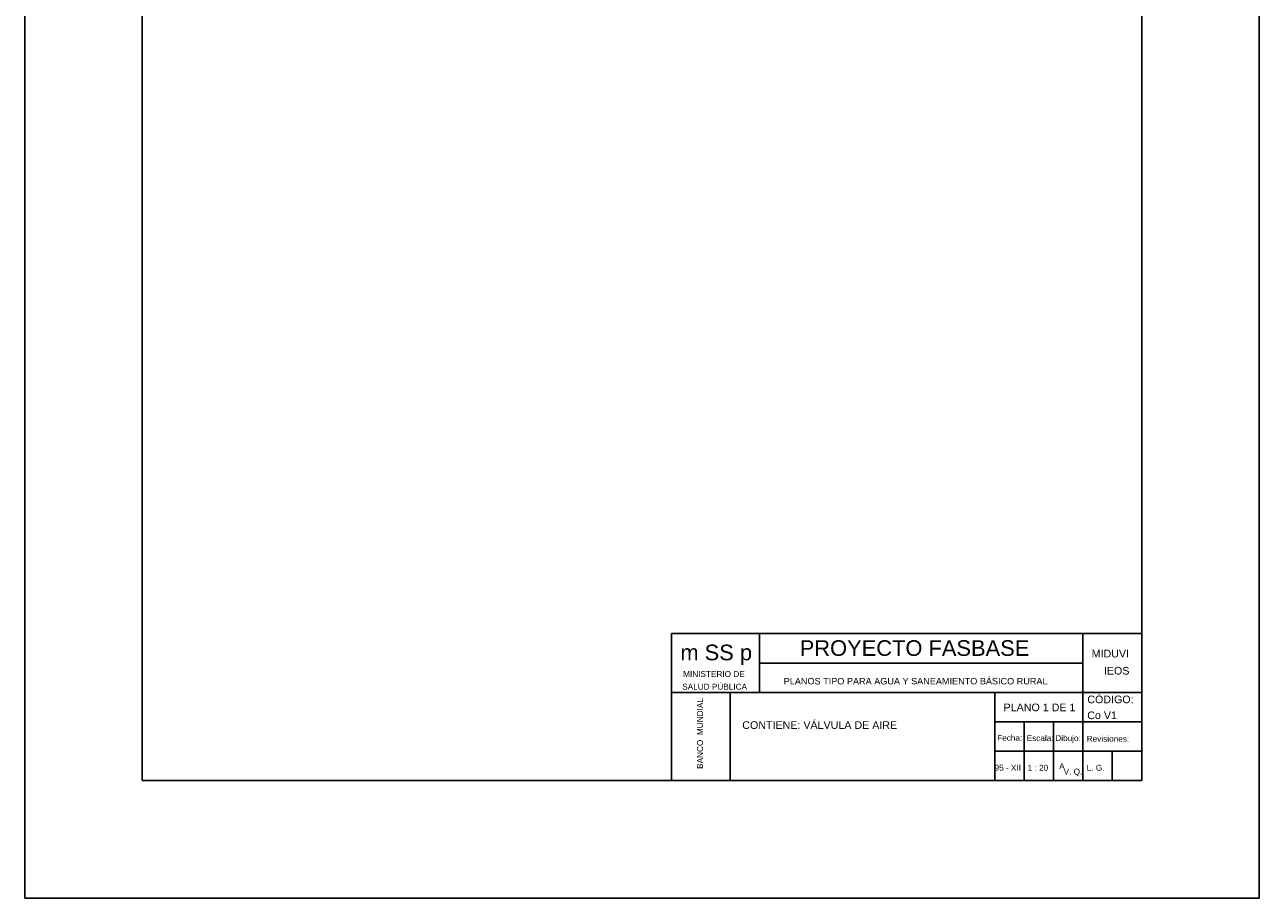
# Model space of a CAD drawing. Header units: metres. Extents: x 2644 to 4131, y 3282 to 4383.
# Tile 3 of 53: x 2671 to 2692, y 4353 to 4368. Entities that reach past the tile are written whole.
import ezdxf
from ezdxf.enums import TextEntityAlignment as Align

# ---------------------------------------------------------------- set-up
doc = ezdxf.new("R2010")
doc.units = ezdxf.units.M
doc.layers.add('Dibujo', color=7, linetype='Continuous')
doc.styles.add('Annotative', font='arial.ttf')
doc.styles.get("Standard").update_dxf_attribs({"font": 'arial.ttf'})

msp = doc.modelspace()

# ---------------------------------------------------------------- linework, layer by layer
at = {"layer": 'Dibujo', "color": 0, "linetype": 'ByBlock'}
for p, q in [((2670.583, 4353.265), (2670.583, 4382.965)), ((2691.583, 4382.965), (2691.583, 4353.265)), ((2672.583, 4380.965), (2672.583, 4355.265)), ((2689.583, 4380.965), (2689.583, 4355.265)), ((2681.583, 4357.765), (2681.583, 4355.265)), ((2689.583, 4357.765), (2681.583, 4357.765)), ((2683.083, 4357.765), (2683.083, 4356.765)), ((2688.583, 4355.265), (2688.583, 4357.765)), ((2688.583, 4357.265), (2683.083, 4357.265)), ((2689.583, 4356.765), (2681.583, 4356.765)), ((2682.583, 4356.765), (2682.583, 4355.265)), ((2682.583, 4355.265), (2682.583, 4356.765)), ((2687.083, 4355.265), (2687.083, 4356.765)), ((2689.583, 4356.265), (2687.083, 4356.265)), ((2687.583, 4355.265), (2687.583, 4356.265)), ((2688.083, 4355.265), (2688.083, 4356.265)), ((2689.583, 4355.765), (2687.083, 4355.765)), ((2689.083, 4355.265), (2689.083, 4355.765)), ((2689.583, 4355.265), (2672.583, 4355.265)), ((2691.583, 4353.265), (2670.583, 4353.265))]:
    msp.add_line(p, q, dxfattribs=at)

# ---------------------------------------------------------------- texts
for s, height, p in [('m SS p', 0.2662, (2681.736, 4357.311)), ('PROYECTO FASBASE', 0.26624, (2683.766, 4357.386)), ('PLANOS TIPO PARA AGUA Y SANEAMIENTO BÁSICO RURAL', 0.11076, (2683.494, 4356.901))]:
    msp.add_text(s, height=height, dxfattribs=at).set_placement(p)
at = {"layer": 'Dibujo', "color": 0, "linetype": 'ByBlock', "style": 'Annotative'}
for s, p in [('MIDUVI', (2688.732, 4357.36)), ('IEOS', (2688.94, 4357.069)), ('CÓDIGO:', (2688.658, 4356.581)), ('PLANO 1 DE 1', (2687.234, 4356.445)), ('CONTIENE: VÁLVULA DE AIRE', (2682.789, 4356.145)), ('Co V1', (2688.657, 4356.311))]:
    msp.add_text(s, height=0.13, dxfattribs=at).set_placement(p)
at = {"layer": 'Dibujo', "color": 0, "linetype": 'ByBlock'}
for s, p in [('MINISTERIO DE', (2682.307, 4357.028)), ('SALUD PÚBLICA', (2682.319, 4356.812)), ('Fecha:', (2687.338, 4355.943)), ('Escala:', (2687.855, 4355.938)), ('Dibujo:', (2688.331, 4355.938)), ('Revisiones:', (2689.009, 4355.927)), ('95 - XII', (2687.305, 4355.436)), ('1 : 20', (2687.818, 4355.434)), ('A', (2688.226, 4355.461)), ('V. Q.', (2688.414, 4355.368)), ('L. G. ', (2688.818, 4355.434))]:
    msp.add_text(s, height=0.1, dxfattribs=at).set_placement(p, align=Align.CENTER)
msp.add_text('BANCO  MUNDIAL', height=0.1, rotation=90, dxfattribs=at).set_placement((2682.12, 4356.067), align=Align.CENTER)

doc.saveas('drawing.dxf')
